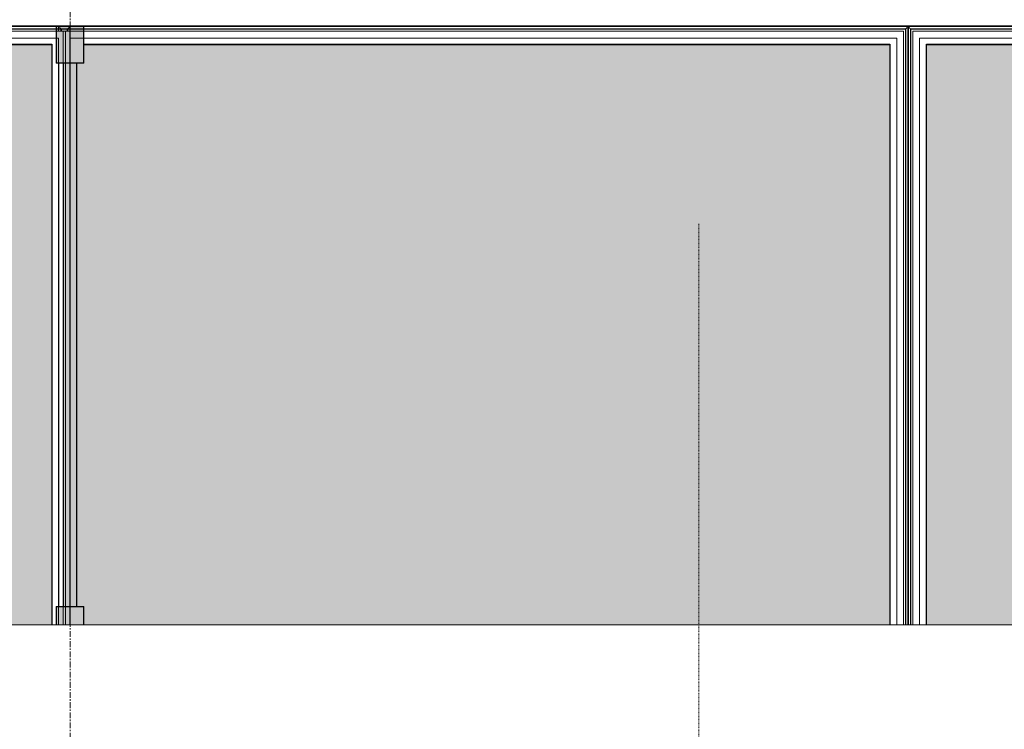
# Model space of a CAD drawing. Header units: millimetres. Extents: x 3625 to 171676, y -65096 to 217166.
# Tile 46 of 256: x 91331 to 93485, y -44817 to -43265. Entities that reach past the tile are written whole.
import ezdxf

# ---------------------------------------------------------------- set-up
doc = ezdxf.new("R2010")
doc.units = ezdxf.units.MM
doc.linetypes.add('gestippeld-fijn', pattern=[3, 1.5, -1.5])
doc.linetypes.add('stramien', pattern=[22.225, 12.7, -3.175, 3.175, -3.175])
for name, color, linetype, lineweight in [('2120011-P-002_dwg', 8, 'Continuous', 18), ('A-DETL', 5, 'Continuous', 13), ('A-GLAZ', 6, 'Continuous', 18), ('A-ROOF', 4, 'Continuous', 18), ('S-GRID', 1, 'Continuous', 18)]:
    doc.layers.add(name, color=color, linetype=linetype, lineweight=lineweight)

# ---------------------------------------------------------------- blocks, each defined once
blk = doc.blocks.new('27_KU_metalen dakbedekking binnenzijde publiekshal noord1 - 27_KU_metalen dakbedekking binnenzijde publiekshal noord-3102144-Plotview plafond eerste Verdieping - 1 op 100')
at = {"layer": 'A-ROOF'}
blk.add_line((35448.9, 17260.5), (10049, 17260.5), dxfattribs=at)
blk = doc.blocks.new('31_KU_beloopbare glasplaat dak publiekshal - Type-V22-Plotview plafond eerste Verdieping - 1 op 100')
at = {"layer": 'A-GLAZ', "lineweight": 25}
blk.add_hatch(color=256, dxfattribs=at).paths.add_polyline_path([(41.4, 1780.4), (41.4, 40), (1311.1, 40), (1311.1, 1793.4), (41.4, 1793.4)], flags=0)
for p, q in [((1351.2, 1833.4), (41.4, 1833.4)), ((1351.2, 0), (1351.2, 1833.4)), ((41.4, 1793.4), (1311.1, 1793.4)), ((41.4, 1793.4), (1311.2, 1793.4)), ((1311.1, 1793.4), (1311.1, 40)), ((1311.2, 1793.4), (1311.2, 40)), ((1311.1, 40), (41.4, 40)), ((1311.2, 40), (41.4, 40)), ((41.4, 0), (1351.2, 0))]:
    blk.add_line(p, q, dxfattribs=at)
blk = doc.blocks.new('31_KU_beloopbare glasplaat dak publiekshal - Type-11466460-Plotview plafond eerste Verdieping - 1 op 100')
at = {"layer": 'A-GLAZ', "lineweight": 25}
blk.add_hatch(color=256, dxfattribs=at).paths.add_polyline_path([(41.4, 1803), (41.4, 40), (1311.1, 40), (1311.1, 1803), (1270, 1803), (1270, 1818), (81.4, 1818), (81.4, 1803), (56.3, 1803)], flags=0)
for p, q in [((1270, 1858), (81.4, 1858)), ((1351.2, 0), (1351.2, 1858)), ((1311.1, 1803), (1311.1, 40)), ((1311.2, 1803), (1311.2, 40)), ((1311.1, 40), (41.4, 40)), ((1311.2, 40), (41.4, 40)), ((41.4, 0), (1351.2, 0))]:
    blk.add_line(p, q, dxfattribs=at)
blk = doc.blocks.new('31_KU_beloopbare glasplaat dak publiekshal - Type-11466466-Plotview plafond eerste Verdieping - 1 op 100')
at = {"layer": 'A-GLAZ', "lineweight": 25}
blk.add_hatch(color=256, dxfattribs=at).paths.add_polyline_path([(41.4, 1780.4), (41.4, 40), (1311.1, 40), (1311.1, 1793.7), (41.4, 1793.7)], flags=0)
for p, q in [((1351.2, 1833.7), (41.4, 1833.7)), ((1351.2, 0), (1351.2, 1833.7)), ((41.4, 1793.7), (1311.1, 1793.7)), ((41.4, 1793.7), (1311.2, 1793.7)), ((1311.1, 1793.7), (1311.1, 40)), ((1311.2, 1793.7), (1311.2, 40)), ((1311.1, 40), (41.4, 40)), ((1311.2, 40), (41.4, 40))]:
    blk.add_line(p, q, dxfattribs=at)
blk = doc.blocks.new('31_KU_glazen vin onder beloopbare glasplaat dak publiekshal - Type-3128836-Plotview plafond eerste Verdieping - 1 op 100')
at = {"layer": 'A-GLAZ', "lineweight": 25}
for points in [[(41.4, -30), (81.4, -30), (81.4, 30), (41.4, 30)], [(1270, -30), (1350, -30), (1350, 30), (1270, 30)], [(81.4, 15), (81.4, -15), (1270, -15), (1270, 15), (333.5, 15)]]:
    blk.add_hatch(color=256, dxfattribs=at).paths.add_polyline_path(points, flags=0)
for p, q in [((81.4, 30), (41.4, 30)), ((81.4, 30), (81.4, -30)), ((1350, 30), (1270, 30)), ((1270, -30), (1270, 30)), ((1350, -30), (1350, 30)), ((1270, 15), (81.4, 15)), ((81.4, -15), (1270, -15)), ((41.4, -30), (81.4, -30)), ((1270, -30), (1350, -30))]:
    blk.add_line(p, q, dxfattribs=at)
blk = doc.blocks.new('2120011-P-002_dwg_31_KU_beloopbare glasplaat dak publiekshal - Type-V6-plattegrond interieur 2e verdieping-14104020-Plotview plafond eerste Verdieping - 1 op 100')
at = {"layer": 'A-GLAZ', "color": 50}
for p, q in [((41.4, 1827.2), (1344.1, 1827.2)), ((41.4, 25), (1324.8, 25)), ((41.4, 10), (1339.8, 10)), ((1350.1, 0), (1339.7, 0))]:
    blk.add_line(p, q, dxfattribs=at)
at = {"layer": 'A-GLAZ', "color": 50, "flags": 128}
for points in [[(1350.1, 1833.3), (1350.1, 0), (1351.2, 0), (1351.2, 1833.3), (1350.1, 1833.3), (41.4, 1833.3)], [(41.4, 1828.3), (1345.2, 1828.3), (1345.2, 5), (1339.7, 5)], [(1339.8, 1823.3), (1340.1, 1823.3), (1340.1, 10), (1339.8, 10), (1339.8, 1823.3), (41.4, 1823.3)], [(1339.7, 6.1), (1344.1, 6.1), (1344.1, 1827.2), (1344.9, 1827.2), (1344.9, 25)], [(41.4, 25), (1324.8, 25), (1324.8, 1808.3), (41.4, 1808.3)], [(1324.8, 25), (1324.8, 1808.3), (41.4, 1808.3)], [(1344.9, 20.4), (1344.9, 6.1), (1344.1, 6.1)]]:
    blk.add_lwpolyline(points, dxfattribs=at)
at = {"layer": 'A-GLAZ', "color": 50}
for points in [[(1345.2, 1828.3), (1345.2, 1828.3), (1345.2, 1828.4), (1345.4, 1828.5), (1345.6, 1828.7), (1345.7, 1828.9), (1345.9, 1829), (1346.1, 1829.2), (1346.3, 1829.5), (1346.6, 1829.7), (1346.8, 1830), (1347.1, 1830.2), (1347.5, 1830.6), (1347.9, 1831), (1348.1, 1831.3)], [(1345.2, 5), (1345.2, 5), (1345.2, 4.9), (1345.4, 4.8), (1345.6, 4.6), (1345.7, 4.4), (1345.9, 4.3), (1346.1, 4.1), (1346.3, 3.8), (1346.6, 3.6), (1346.8, 3.3), (1347.1, 3.1), (1347.5, 2.7), (1347.9, 2.3), (1348.1, 2)]]:
    blk.add_open_spline(points, degree=3, knots=[0.0108026, 0.0108026, 0.0108026, 0.0108026, 0.1666667, 0.25, 0.3333333, 0.4166667, 0.4583333, 0.5, 0.5833333, 0.6666667, 0.7083333, 0.75, 0.8333333, 1, 1, 1, 1], dxfattribs=at)
blk = doc.blocks.new('2120011-P-002_dwg_31_KU_beloopbare glasplaat dak publiekshal - Type-11466460-plattegrond interieur 2e verdieping-14104021-Plotview plafond eerste Verdieping - 1 op 100')
at = {"layer": 'A-GLAZ', "color": 50}
for p, q in [((1339.8, 1851.9), (1344.1, 1851.9)), ((41.4, 25), (1324.8, 25)), ((41.4, 10), (1339.8, 10)), ((1350.1, 0), (41.4, 0))]:
    blk.add_line(p, q, dxfattribs=at)
at = {"layer": 'A-GLAZ', "color": 50, "flags": 128}
for points in [[(1339.8, 1853), (1345.2, 1853), (1345.2, 5), (41.4, 5)], [(41.4, 6.1), (1344.1, 6.1), (1344.1, 1851.9), (1344.9, 1851.9), (1344.9, 1837.6)], [(1350.1, 1858), (1350.1, 0), (1351.2, 0), (1351.2, 1858), (1350.1, 1858), (1339.8, 1858)], [(1339.8, 1848), (1340.1, 1848), (1340.1, 10), (1339.8, 10), (1339.8, 1848), (41.4, 1848)], [(41.4, 25), (1324.8, 25), (1324.8, 1833), (41.4, 1833)], [(1324.8, 25), (1324.8, 1833), (41.4, 1833)], [(1344.9, 1833), (1344.9, 6.1), (1344.1, 6.1)]]:
    blk.add_lwpolyline(points, dxfattribs=at)
at = {"layer": 'A-GLAZ', "color": 50}
for points in [[(1345.2, 1853), (1345.2, 1853), (1345.2, 1853.1), (1345.4, 1853.2), (1345.6, 1853.4), (1345.7, 1853.6), (1345.9, 1853.7), (1346.1, 1853.9), (1346.3, 1854.2), (1346.6, 1854.4), (1346.8, 1854.7), (1347.1, 1854.9), (1347.5, 1855.3), (1347.9, 1855.7), (1348.1, 1856)], [(1345.2, 5), (1345.2, 5), (1345.2, 4.9), (1345.4, 4.8), (1345.6, 4.6), (1345.7, 4.4), (1345.9, 4.3), (1346.1, 4.1), (1346.3, 3.8), (1346.6, 3.6), (1346.8, 3.3), (1347.1, 3.1), (1347.5, 2.7), (1347.9, 2.3), (1348.1, 2)]]:
    blk.add_open_spline(points, degree=3, knots=[0.0108026, 0.0108026, 0.0108026, 0.0108026, 0.1666667, 0.25, 0.3333333, 0.4166667, 0.4583333, 0.5, 0.5833333, 0.6666667, 0.7083333, 0.75, 0.8333333, 1, 1, 1, 1], dxfattribs=at)
blk = doc.blocks.new('2120011-P-002_dwg_31_KU_beloopbare glasplaat dak publiekshal - Type-11466466-plattegrond interieur 2e verdieping-14104022-Plotview plafond eerste Verdieping - 1 op 100')
at = {"layer": 'A-GLAZ', "color": 50}
for p, q in [((41.4, 1827.6), (1344.1, 1827.6)), ((41.4, 25), (1324.8, 25)), ((41.4, 10), (1339.8, 10)), ((1350.1, 0), (41.4, 0))]:
    blk.add_line(p, q, dxfattribs=at)
at = {"layer": 'A-GLAZ', "color": 50, "flags": 128}
for points in [[(1350.1, 1833.7), (1350.1, 0), (1351.2, 0), (1351.2, 1833.7), (1350.1, 1833.7), (41.4, 1833.7)], [(41.4, 1828.7), (1345.2, 1828.7), (1345.2, 5), (41.4, 5)], [(41.4, 6.1), (1344.1, 6.1), (1344.1, 1827.6), (1344.9, 1827.6), (1344.9, 6.1), (1344.1, 6.1)], [(1339.8, 1823.7), (1340.1, 1823.7), (1340.1, 10), (1339.8, 10), (1339.8, 1823.7), (41.4, 1823.7)], [(41.4, 25), (1324.8, 25), (1324.8, 1808.7), (41.4, 1808.7)], [(1324.8, 25), (1324.8, 1808.7), (41.4, 1808.7)]]:
    blk.add_lwpolyline(points, dxfattribs=at)
at = {"layer": 'A-GLAZ', "color": 50}
for points in [[(1345.2, 1828.7), (1345.2, 1828.7), (1345.2, 1828.8), (1345.4, 1828.9), (1345.6, 1829.1), (1345.7, 1829.3), (1345.9, 1829.4), (1346.1, 1829.6), (1346.3, 1829.9), (1346.6, 1830.1), (1346.8, 1830.4), (1347.1, 1830.6), (1347.5, 1831), (1347.9, 1831.4), (1348.1, 1831.7)], [(1345.2, 5), (1345.2, 5), (1345.2, 4.9), (1345.4, 4.8), (1345.6, 4.6), (1345.7, 4.4), (1345.9, 4.3), (1346.1, 4.1), (1346.3, 3.8), (1346.6, 3.6), (1346.8, 3.3), (1347.1, 3.1), (1347.5, 2.7), (1347.9, 2.3), (1348.1, 2)]]:
    blk.add_open_spline(points, degree=3, knots=[0.0108026, 0.0108026, 0.0108026, 0.0108026, 0.1666667, 0.25, 0.3333333, 0.4166667, 0.4583333, 0.5, 0.5833333, 0.6666667, 0.7083333, 0.75, 0.8333333, 1, 1, 1, 1], dxfattribs=at)
blk = doc.blocks.new('2120011-P-002_dwg_3073_04 bouwkundig_rvt-1-plattegrond interieur 2e verdieping-14104419-Plotview plafond eerste Verdieping - 1 op 100')
at = {"rotation": 89.99999999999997}
for name, p in [('2120011-P-002_dwg_31_KU_beloopbare glasplaat dak publiekshal - Type-V6-plattegrond interieur 2e verdieping-14104020-Plotview plafond eerste Verdieping - 1 op 100', (21016.6, 17219.2)), ('2120011-P-002_dwg_31_KU_beloopbare glasplaat dak publiekshal - Type-11466460-plattegrond interieur 2e verdieping-14104021-Plotview plafond eerste Verdieping - 1 op 100', (22849.6, 17219.2)), ('2120011-P-002_dwg_31_KU_beloopbare glasplaat dak publiekshal - Type-11466466-plattegrond interieur 2e verdieping-14104022-Plotview plafond eerste Verdieping - 1 op 100', (24683.3, 17219.2))]:
    blk.add_blockref(name, p, dxfattribs=at)
blk = doc.blocks.new('2120011-P-002_dwg_A$C77CC18E9-14104432-Plotview plafond eerste Verdieping - 1 op 100')
blk.add_blockref('2120011-P-002_dwg_3073_04 bouwkundig_rvt-1-plattegrond interieur 2e verdieping-14104419-Plotview plafond eerste Verdieping - 1 op 100', (-4516.6, -2828.2))
blk = doc.blocks.new('2120011-P-002_dwg-14103953-Plotview plafond eerste Verdieping - 1 op 100')
blk.add_blockref('2120011-P-002_dwg_A$C77CC18E9-14104432-Plotview plafond eerste Verdieping - 1 op 100', (4516.6, 2828.2))

msp = doc.modelspace()

# ---------------------------------------------------------------- linework, layer by layer
at = {"layer": 'A-DETL', "linetype": 'gestippeld-fijn'}
msp.add_line((92816.5, -60411.4), (92816.5, -43711.4), dxfattribs=at)
at = {"layer": 'S-GRID', "linetype": 'stramien'}
msp.add_line((91441.5, -20221.6), (91441.5, -65096), dxfattribs=at)

# ---------------------------------------------------------------- block references
at = {"layer": '2120011-P-002_dwg', "color": 50}
msp.add_blockref('2120011-P-002_dwg-14103953-Plotview plafond eerste Verdieping - 1 op 100', (70424.9, -61849.3), dxfattribs=at)
at = {"layer": 'A-GLAZ', "lineweight": 25}
for name, p, rotation in [('31_KU_beloopbare glasplaat dak publiekshal - Type-V22-Plotview plafond eerste Verdieping - 1 op 100', (91441.5, -44630.1), 89.99999999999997), ('31_KU_glazen vin onder beloopbare glasplaat dak publiekshal - Type-3128836-Plotview plafond eerste Verdieping - 1 op 100', (91441.5, -44630.1), 89.9999999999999), ('31_KU_beloopbare glasplaat dak publiekshal - Type-11466460-Plotview plafond eerste Verdieping - 1 op 100', (93274.5, -44630.1), 89.99999999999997), ('31_KU_beloopbare glasplaat dak publiekshal - Type-11466466-Plotview plafond eerste Verdieping - 1 op 100', (95108.2, -44630.1), 89.99999999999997)]:
    msp.add_blockref(name, p, dxfattribs=dict(at, rotation=rotation))
at = {"layer": 'A-ROOF'}
msp.add_blockref('27_KU_metalen dakbedekking binnenzijde publiekshal noord1 - 27_KU_metalen dakbedekking binnenzijde publiekshal noord-3102144-Plotview plafond eerste Verdieping - 1 op 100', (70424.9, -61849.3), dxfattribs=at)

doc.saveas('drawing.dxf')
